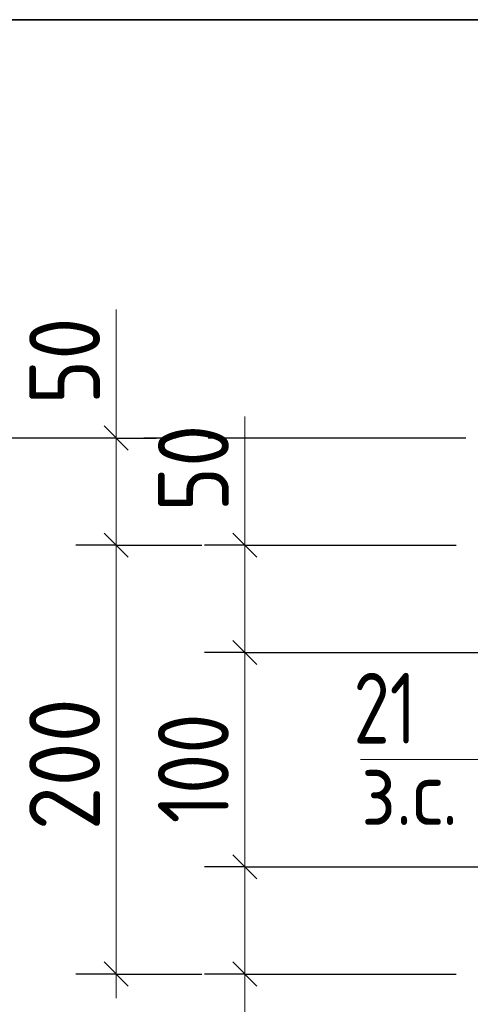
# Model space of a CAD drawing. Header units: millimetres. Extents: x 0 to 42000, y 0 to 29700.
# Tile 15 of 30: x 27428 to 28828, y 10356 to 13418. Entities that reach past the tile are written whole.
import ezdxf

# ---------------------------------------------------------------- set-up
doc = ezdxf.new("R2010")
doc.units = ezdxf.units.MM
doc.linetypes.add('______5', pattern=[1100, 800, -100, 100, -100])
for name, color, linetype, lineweight in [('Standard', 7, 'Continuous', 25), ('Оси', 7, '______5', 13), ('Размерная выноска', 7, 'Continuous', 13)]:
    doc.layers.add(name, color=color, linetype=linetype, lineweight=lineweight)
doc.styles.add('ISOCPEUR', font='txt')

msp = doc.modelspace()

# ---------------------------------------------------------------- linework, layer by layer
at = {"layer": 'Standard', "color": 7, "linetype": 'Continuous', "lineweight": 13, "transparency": 33554687}
for p, q in [((27727.4, 12116.9), (27727.4, 12191.9)), ((27727.4, 12116.9), (27727.4, 11783.6)), ((28127.4, 11783.6), (28127.4, 11858.6)), ((27727.4, 11783.6), (27727.4, 10450.3)), ((28127.4, 11783.6), (28127.4, 11450.3)), ((28127.4, 11450.3), (28127.4, 10783.6)), ((28127.4, 10783.6), (28127.4, 10450.3)), ((27727.4, 10450.3), (27727.4, 10375.3)), ((28127.4, 10450.3), (28127.4, 10375.3))]:
    msp.add_line(p, q, dxfattribs=at)
at = {"layer": 'Standard', "color": 7, "linetype": 'Continuous', "lineweight": 25, "transparency": 33554687}
for p, q in [((27689.9, 12154.4), (27764.9, 12079.4)), ((27689.9, 11821.1), (27764.9, 11746.1)), ((28089.9, 11821.1), (28164.9, 11746.1)), ((28089.9, 11487.8), (28164.9, 11412.8)), ((28089.9, 10821.1), (28164.9, 10746.1)), ((27689.9, 10487.8), (27764.9, 10412.8)), ((28089.9, 10487.8), (28164.9, 10412.8))]:
    msp.add_line(p, q, dxfattribs=at)
at = {"layer": 'Standard', "color": 7, "linetype": 'Continuous', "lineweight": -3, "transparency": 33554687}
for p, q in [((27727.4, 12116.9), (27602.4, 12116.9)), ((27727.4, 12116.9), (27852.4, 12116.9)), ((27727.4, 12116.9), (27727.4, 12116.9)), ((27727.4, 11783.6), (27602.4, 11783.6)), ((27727.4, 11783.6), (27852.4, 11783.6)), ((27727.4, 11783.6), (27994.1, 11783.6)), ((28127.4, 11783.6), (28002.4, 11783.6)), ((28127.4, 11783.6), (28252.4, 11783.6)), ((28127.4, 11783.6), (28783.4, 11783.6)), ((28127.4, 11450.3), (28002.4, 11450.3)), ((28127.4, 11450.3), (28252.4, 11450.3)), ((28127.4, 11450.3), (29116.7, 11450.3)), ((28127.4, 10783.6), (28002.4, 10783.6)), ((28127.4, 10783.6), (28252.4, 10783.6)), ((28127.4, 10783.6), (29116.7, 10783.6)), ((27727.4, 10450.3), (27602.4, 10450.3)), ((27727.4, 10450.3), (27852.4, 10450.3)), ((27727.4, 10450.3), (27994.1, 10450.3)), ((28127.4, 10450.3), (28002.4, 10450.3)), ((28127.4, 10450.3), (28252.4, 10450.3)), ((28127.4, 10450.3), (28783.4, 10450.3))]:
    msp.add_line(p, q, dxfattribs=at)
at = {"layer": 'Standard', "color": 254, "linetype": 'Continuous', "lineweight": 35, "true_color": 0xc4c4ff, "transparency": 33554687}
msp.add_lwpolyline([(26051.1, 8262.8), (38059.2, 8262.8), (38059.2, 13417.7), (26051.1, 13417.7), (26051.1, 8262.8)], dxfattribs=at)
at = {"layer": 'Оси', "color": 8, "linetype": '______5', "lineweight": -3, "transparency": 33554687}
msp.add_line((28813.6, 12116.9), (27402.5, 12116.9), dxfattribs=at)
at = {"layer": 'Размерная выноска', "color": 7, "linetype": 'Continuous', "lineweight": 13, "transparency": 33554687}
for p, q in [((27727.4, 12116.9), (27727.4, 12516.9)), ((28127.4, 12183.6), (28127.4, 11783.6)), ((28916.7, 11116.9), (28486.5, 11116.9)), ((28127.4, 10450.3), (28127.4, 10050.3))]:
    msp.add_line(p, q, dxfattribs=at)

# ---------------------------------------------------------------- texts
at = {"layer": 'Standard', "color": 7, "linetype": 'Continuous', "lineweight": 25, "transparency": 33554687, "char_height": 220, "attachment_point": 7, "rotation": 90, "style": 'ISOCPEUR'}
for s, insert, width in [('\\W0.87;50', (27677.4, 12221.1), 403.932), ('\\W0.87;50', (28077.4, 11887.8), 403.924), ('\\W0.91;200', (27677.4, 10896.9), 561.981), ('\\W0.83;100', (28077.4, 10918.9), 508.571)]:
    msp.add_mtext(s, dxfattribs=dict(at, insert=insert, width=width))
at = {"layer": 'Standard', "color": 7, "linetype": 'Continuous', "lineweight": 25, "transparency": 33554687, "insert": (28464.8, 11166.9), "char_height": 220, "width": 346.334, "attachment_point": 7, "style": 'ISOCPEUR'}
msp.add_mtext('\\W0.75;21', dxfattribs=at)
at = {"layer": 'Standard', "color": 7, "linetype": 'Continuous', "lineweight": 18, "transparency": 33554687, "insert": (28488.3, 10913.8), "char_height": 200, "width": 459.942, "attachment_point": 7, "style": 'ISOCPEUR'}
msp.add_mtext('\\W0.90;з.с.', dxfattribs=at)

doc.saveas('drawing.dxf')
